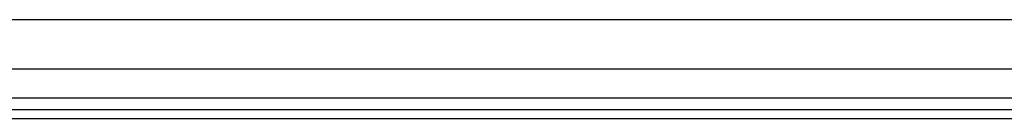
# Model space of a CAD drawing. Header units: inches. Extents: x 4 to 150, y 6 to 82.
# Tile 15 of 100: x 11.744 to 19.587, y 12.77 to 13.558. Entities that reach past the tile are written whole.
import ezdxf

# ---------------------------------------------------------------- set-up
doc = ezdxf.new("R2010")
doc.units = ezdxf.units.IN
doc.header["$MEASUREMENT"] = 0
doc.layers.add('Visible Edges(ANSI)', color=7, linetype='Continuous', lineweight=25)
doc.layers.add('Visible Tangent Edges(ANSI)', color=7, linetype='Continuous', lineweight=25)

msp = doc.modelspace()

# ---------------------------------------------------------------- linework, layer by layer
at = {"layer": 'Visible Edges(ANSI)'}
for p, q in [((6.4496, 13.5578), (26.9224, 13.5578)), ((26.9224, 13.1641), (6.4367, 13.1641)), ((27.6585, 12.8384), (4.0625, 12.8384)), ((4.0625, 12.7704), (27.6585, 12.7704))]:
    msp.add_line(p, q, dxfattribs=at)
at = {"layer": 'Visible Tangent Edges(ANSI)'}
msp.add_line((27.6585, 12.9314), (6.3131, 12.9314), dxfattribs=at)

doc.saveas('drawing.dxf')
